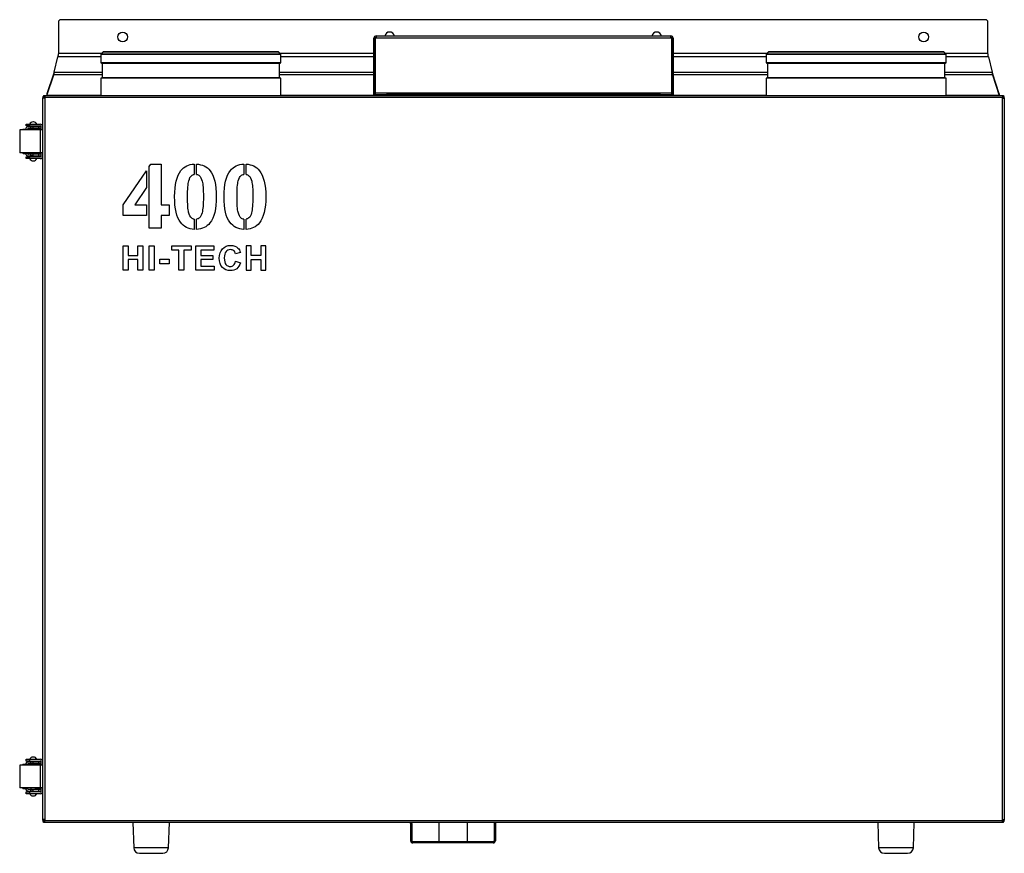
# Model space of a CAD drawing. Header units: millimetres. Extents: x 242 to 3657, y 247 to 3375.
# Tile 3 of 8: x 1383 to 2242, y 1808 to 2535. Entities that reach past the tile are written whole.
import ezdxf

# ---------------------------------------------------------------- set-up
doc = ezdxf.new("R2010")
doc.units = ezdxf.units.MM
for name, color, linetype in [('BURTA', 7, 'Continuous'), ('Domyślne', 7, 'Continuous'), ('DRZWI_ZEW_V', 7, 'Continuous'), ('KOLNIERZ_160_PK', 7, 'Continuous'), ('MOC_REKU_SCIANA_', 7, 'Continuous'), ('MOC_REKU_TYŁ_NOW', 7, 'Continuous'), ('OBUDOWA_V', 7, 'Continuous'), ('POKRYWKA_STEROWA', 7, 'Continuous'), ('STOPKA', 7, 'Continuous'), ('TACKA_350V3', 7, 'Continuous'), ('UCHWYT_SYFONU_2S', 7, 'Continuous'), ('USZCZELKA_DRZWI_', 7, 'Continuous')]:
    doc.layers.add(name, color=color, linetype=linetype)

# ---------------------------------------------------------------- blocks, each defined once
blk = doc.blocks.new('SE')
at = {"layer": 'BURTA', "color": 7, "linetype": 'Continuous'}
for p, q in [((1388.57, 2443.79), (1391.57, 2443.79)), ((1388.57, 2442.29), (1388.57, 2443.79)), ((1391.57, 2442.29), (1388.57, 2442.29)), ((1390.5, 2441.54), (1392.27, 2441.54)), ((1390.5, 2440.04), (1392.27, 2440.04)), ((1391.57, 2443.79), (1400.83, 2443.79)), ((1391.57, 2443.79), (1391.57, 2442.29)), ((1391.57, 2442.29), (1400.83, 2442.29)), ((1392.27, 2441.54), (1392.27, 2440.04)), ((1392.27, 2441.54), (1394.45, 2441.54)), ((1392.27, 2440.04), (1394.45, 2440.04)), ((1392.77, 2442.29), (1392.77, 2441.54)), ((1392.77, 2440.04), (1392.77, 2438.79)), ((1394.45, 2441.54), (1394.45, 2440.04)), ((1394.45, 2441.54), (1399.4, 2441.54)), ((1394.45, 2440.04), (1399.4, 2440.04)), ((1394.94, 2445.79), (1394.59, 2445.79)), ((1396.77, 2441.54), (1396.77, 2442.29)), ((1399.97, 2441.89), (1396.77, 2441.89)), ((1396.77, 2438.79), (1396.77, 2440.04)), ((1397.47, 2439.49), (1397.47, 2440.04)), ((1399.4, 2441.54), (1401.47, 2441.54)), ((1399.4, 2441.54), (1399.4, 2440.04)), ((1399.4, 2440.04), (1401.47, 2440.04)), ((1399.97, 2441.54), (1399.97, 2441.89)), ((1401.47, 2441.54), (1401.47, 2440.04)), ((1401.47, 2439.49), (1401.47, 2440.04)), ((1401.57, 2438.79), (1401.57, 2441.56)), ((1401.05, 2438.79), (1382.94, 2438.79)), ((1382.94, 2438.79), (1382.94, 2418.79)), ((1388.22, 2439.29), (1385.85, 2439.29)), ((1388.27, 2439.29), (1388.22, 2439.29)), ((1388.22, 2439.29), (1388.22, 2438.79)), ((1388.27, 2439.31), (1388.27, 2438.99)), ((1388.27, 2438.79), (1388.27, 2438.99)), ((1389.77, 2438.99), (1388.27, 2438.99)), ((1389.77, 2438.99), (1389.77, 2439.31)), ((1389.77, 2438.79), (1389.77, 2438.99)), ((1397.47, 2439.49), (1396.77, 2439.49)), ((1397.47, 2439.39), (1396.77, 2439.39)), ((1397.47, 2439.49), (1401.47, 2439.49)), ((1397.47, 2439.39), (1397.47, 2439.49)), ((1401.47, 2439.39), (1397.47, 2439.39)), ((1399.47, 2438.79), (1399.47, 2439.39)), ((1403.07, 2438.79), (1401.05, 2438.79)), ((1401.05, 2418.79), (1401.05, 2438.79)), ((1401.47, 2439.49), (1401.47, 2439.39)), ((1401.05, 2418.79), (1382.94, 2418.79)), ((1385.85, 2418.29), (1388.22, 2418.29)), ((1388.22, 2418.79), (1388.22, 2418.29)), ((1388.22, 2418.29), (1388.27, 2418.29)), ((1388.27, 2418.59), (1388.27, 2418.79)), ((1388.27, 2418.59), (1388.27, 2418.28)), ((1388.27, 2418.59), (1389.77, 2418.59)), ((1388.57, 2415.29), (1391.57, 2415.29)), ((1388.57, 2413.79), (1388.57, 2415.29)), ((1389.77, 2418.59), (1389.77, 2418.79)), ((1389.77, 2418.28), (1389.77, 2418.59)), ((1392.27, 2417.54), (1390.5, 2417.54)), ((1390.5, 2416.04), (1392.27, 2416.04)), ((1400.83, 2415.29), (1391.57, 2415.29)), ((1391.57, 2415.29), (1391.57, 2413.79)), ((1392.27, 2417.54), (1392.27, 2416.04)), ((1394.45, 2417.54), (1392.27, 2417.54)), ((1394.45, 2416.04), (1392.27, 2416.04)), ((1392.77, 2418.79), (1392.77, 2417.54)), ((1392.77, 2416.04), (1392.77, 2415.29)), ((1394.45, 2417.54), (1394.45, 2416.04)), ((1399.4, 2417.54), (1394.45, 2417.54)), ((1394.45, 2416.04), (1399.4, 2416.04)), ((1396.77, 2417.54), (1396.77, 2418.79)), ((1397.47, 2418.19), (1396.77, 2418.19)), ((1397.47, 2418.09), (1396.77, 2418.09)), ((1396.77, 2415.29), (1396.77, 2416.04)), ((1399.97, 2415.69), (1396.77, 2415.69)), ((1397.47, 2418.19), (1397.47, 2418.09)), ((1397.47, 2418.19), (1401.47, 2418.19)), ((1401.47, 2418.09), (1397.47, 2418.09)), ((1397.47, 2417.54), (1397.47, 2418.09)), ((1401.47, 2417.54), (1399.4, 2417.54)), ((1399.4, 2417.54), (1399.4, 2416.04)), ((1399.4, 2416.04), (1401.47, 2416.04)), ((1399.47, 2418.19), (1399.47, 2418.79)), ((1399.97, 2415.69), (1399.97, 2416.04)), ((1403.07, 2418.79), (1401.05, 2418.79)), ((1401.47, 2418.19), (1401.47, 2418.09)), ((1401.47, 2417.54), (1401.47, 2418.09)), ((1401.47, 2417.54), (1401.47, 2416.04)), ((1401.57, 2416.03), (1401.57, 2418.79)), ((1391.57, 2413.79), (1388.57, 2413.79)), ((1400.83, 2413.79), (1391.57, 2413.79)), ((1394.59, 2411.79), (1394.94, 2411.79)), ((1394.94, 1891.79), (1394.59, 1891.79)), ((1401.05, 1884.79), (1382.94, 1884.79)), ((1382.94, 1884.79), (1382.94, 1864.79)), ((1388.22, 1885.29), (1385.85, 1885.29)), ((1388.27, 1885.29), (1388.22, 1885.29)), ((1388.22, 1885.29), (1388.22, 1884.79)), ((1388.27, 1885.31), (1388.27, 1884.99)), ((1388.27, 1884.79), (1388.27, 1884.99)), ((1389.77, 1884.99), (1388.27, 1884.99)), ((1388.57, 1889.79), (1391.57, 1889.79)), ((1388.57, 1888.29), (1388.57, 1889.79)), ((1391.57, 1888.29), (1388.57, 1888.29)), ((1389.77, 1884.99), (1389.77, 1885.31)), ((1389.77, 1884.79), (1389.77, 1884.99)), ((1390.5, 1887.54), (1392.27, 1887.54)), ((1390.5, 1886.04), (1392.27, 1886.04)), ((1391.57, 1889.79), (1400.83, 1889.79)), ((1391.57, 1889.79), (1391.57, 1888.29)), ((1391.57, 1888.29), (1400.83, 1888.29)), ((1392.27, 1887.54), (1392.27, 1886.04)), ((1392.27, 1887.54), (1394.45, 1887.54)), ((1392.27, 1886.04), (1394.45, 1886.04)), ((1392.77, 1888.29), (1392.77, 1887.54)), ((1392.77, 1886.04), (1392.77, 1884.79)), ((1394.45, 1887.54), (1394.45, 1886.04)), ((1394.45, 1887.54), (1399.4, 1887.54)), ((1394.45, 1886.04), (1399.4, 1886.04)), ((1396.77, 1887.54), (1396.77, 1888.29)), ((1399.97, 1887.89), (1396.77, 1887.89)), ((1396.77, 1884.79), (1396.77, 1886.04)), ((1397.47, 1885.49), (1396.77, 1885.49)), ((1397.47, 1885.39), (1396.77, 1885.39)), ((1397.47, 1885.49), (1397.47, 1886.04)), ((1397.47, 1885.49), (1401.47, 1885.49)), ((1397.47, 1885.39), (1397.47, 1885.49)), ((1401.47, 1885.39), (1397.47, 1885.39)), ((1399.4, 1887.54), (1401.47, 1887.54)), ((1399.4, 1887.54), (1399.4, 1886.04)), ((1399.4, 1886.04), (1401.47, 1886.04)), ((1399.47, 1884.79), (1399.47, 1885.39)), ((1399.97, 1887.54), (1399.97, 1887.89)), ((1403.07, 1884.79), (1401.05, 1884.79)), ((1401.05, 1864.79), (1401.05, 1884.79)), ((1401.47, 1887.54), (1401.47, 1886.04)), ((1401.47, 1885.49), (1401.47, 1886.04)), ((1401.47, 1885.49), (1401.47, 1885.39)), ((1401.57, 1884.79), (1401.57, 1887.56)), ((1401.05, 1864.79), (1382.94, 1864.79)), ((1388.22, 1864.79), (1388.22, 1864.29)), ((1388.27, 1864.59), (1388.27, 1864.79)), ((1388.27, 1864.59), (1388.27, 1864.28)), ((1388.27, 1864.59), (1389.77, 1864.59)), ((1389.77, 1864.59), (1389.77, 1864.79)), ((1389.77, 1864.28), (1389.77, 1864.59)), ((1392.77, 1864.79), (1392.77, 1863.54)), ((1396.77, 1863.54), (1396.77, 1864.79)), ((1399.47, 1864.19), (1399.47, 1864.79)), ((1403.07, 1864.79), (1401.05, 1864.79)), ((1401.57, 1862.03), (1401.57, 1864.79)), ((1385.85, 1864.29), (1388.22, 1864.29)), ((1388.22, 1864.29), (1388.27, 1864.29)), ((1388.57, 1861.29), (1391.57, 1861.29)), ((1388.57, 1859.79), (1388.57, 1861.29)), ((1391.57, 1859.79), (1388.57, 1859.79)), ((1392.27, 1863.54), (1390.5, 1863.54)), ((1390.5, 1862.04), (1392.27, 1862.04)), ((1400.83, 1861.29), (1391.57, 1861.29)), ((1391.57, 1861.29), (1391.57, 1859.79)), ((1400.83, 1859.79), (1391.57, 1859.79)), ((1392.27, 1863.54), (1392.27, 1862.04)), ((1394.45, 1863.54), (1392.27, 1863.54)), ((1394.45, 1862.04), (1392.27, 1862.04)), ((1392.77, 1862.04), (1392.77, 1861.29)), ((1394.45, 1863.54), (1394.45, 1862.04)), ((1399.4, 1863.54), (1394.45, 1863.54)), ((1394.45, 1862.04), (1399.4, 1862.04)), ((1394.59, 1857.79), (1394.94, 1857.79)), ((1397.47, 1864.19), (1396.77, 1864.19)), ((1397.47, 1864.09), (1396.77, 1864.09)), ((1396.77, 1861.29), (1396.77, 1862.04)), ((1399.97, 1861.69), (1396.77, 1861.69)), ((1397.47, 1864.19), (1397.47, 1864.09)), ((1397.47, 1864.19), (1401.47, 1864.19)), ((1401.47, 1864.09), (1397.47, 1864.09)), ((1397.47, 1863.54), (1397.47, 1864.09)), ((1401.47, 1863.54), (1399.4, 1863.54)), ((1399.4, 1863.54), (1399.4, 1862.04)), ((1399.4, 1862.04), (1401.47, 1862.04)), ((1399.97, 1861.69), (1399.97, 1862.04)), ((1401.47, 1864.19), (1401.47, 1864.09)), ((1401.47, 1863.54), (1401.47, 1864.09)), ((1401.47, 1863.54), (1401.47, 1862.04))]:
    blk.add_line(p, q, dxfattribs=at)
for centre, radius, start, end in [((1390.5, 2439.31), 2.24, 90, 180), ((1390.5, 2439.31), 0.737, 90, 180), ((1394.59, 2442.79), 3, 90, 160.52878), ((1394.94, 2442.79), 3, 19.47122, 90), ((1400.83, 2441.56), 2.24, 0, 90), ((1400.83, 2441.56), 0.737, 0, 90), ((1390.5, 2418.28), 2.24, 180, 270), ((1390.5, 2418.28), 0.737, 180, 270), ((1400.83, 2416.03), 0.737, 270, 0), ((1400.83, 2416.03), 2.24, 270, 0), ((1394.59, 2414.79), 3, 199.47122, 270), ((1394.94, 2414.79), 3, 270, 340.52878), ((1394.59, 1888.79), 3, 90, 160.52878), ((1394.94, 1888.79), 3, 19.47122, 90), ((1390.5, 1885.31), 2.24, 90, 180), ((1390.5, 1885.31), 0.737, 90, 180), ((1400.83, 1887.56), 2.24, 0, 90), ((1400.83, 1887.56), 0.737, 0, 90), ((1390.5, 1864.28), 2.24, 180, 270), ((1390.5, 1864.28), 0.737, 180, 270), ((1394.59, 1860.79), 3, 199.47122, 270), ((1394.94, 1860.79), 3, 270, 340.52878), ((1400.83, 1862.03), 0.737, 270, 0), ((1400.83, 1862.03), 2.24, 270, 0)]:
    blk.add_arc(centre, radius, start, end, dxfattribs=at)
for centre, start_param, end_param in [((1385.85, 2437.79), 0, 0.841069), ((1385.85, 2419.79), 2.300524, 3.141593), ((1385.85, 1883.79), 0, 0.841069), ((1385.85, 1865.79), 2.300524, 3.141593)]:
    blk.add_ellipse(centre, major_axis=(0, 1.5), ratio=0.34202, start_param=start_param, end_param=end_param, dxfattribs=at)
at = {"layer": 'DRZWI_ZEW_V', "color": 7, "linetype": 'Continuous'}
for p, q in [((1403.07, 1837.2), (1403.07, 2466.39)), ((1404.77, 2466.39), (1403.07, 2466.39)), ((1404.06, 2467.1), (1403.56, 2467.59)), ((1403.77, 2468.79), (1403.77, 2468.09)), ((1403.77, 2468.79), (1404.77, 2468.79)), ((1403.77, 2468.09), (1404.77, 2468.09)), ((1404.77, 2468.79), (1404.77, 2467.09)), ((1404.77, 2468.79), (2240.37, 2468.79)), ((2240.37, 2467.09), (1404.77, 2467.09)), ((1404.77, 2467.09), (1404.77, 2466.39)), ((1404.77, 2466.39), (1404.77, 1837.2)), ((2240.37, 2468.79), (2240.37, 2467.09)), ((2240.37, 2468.79), (2241.36, 2468.79)), ((2240.37, 2468.09), (2241.36, 2468.09)), ((2240.37, 2466.39), (2240.37, 2467.09)), ((2240.37, 2466.39), (2242.07, 2466.39)), ((2240.37, 1837.2), (2240.37, 2466.39)), ((2241.07, 2467.1), (2241.57, 2467.59)), ((2241.36, 2468.79), (2241.36, 2468.09)), ((2242.07, 2466.39), (2242.07, 1837.2)), ((1496.02, 2406.85), (1497.39, 2408.86)), ((1496.02, 2353.01), (1496.02, 2406.85)), ((1497.39, 2408.86), (1506.38, 2408.86)), ((1506.38, 2408.86), (1506.38, 2373.52)), ((1535.29, 2408.95), (1535.29, 2400.02)), ((1537.29, 2400.02), (1537.29, 2408.95)), ((1578.44, 2408.95), (1578.44, 2400.02)), ((1580.44, 2400.02), (1580.44, 2408.95)), ((1473.33, 2373.48), (1493.52, 2403.17)), ((1493.52, 2403.17), (1493.52, 2388.64)), ((1493.52, 2388.64), (1483.36, 2373.52)), ((1473.33, 2364.19), (1473.33, 2373.48)), ((1483.36, 2373.52), (1493.52, 2373.52)), ((1493.52, 2373.52), (1493.52, 2364.19)), ((1506.38, 2373.52), (1513.27, 2373.52)), ((1513.27, 2373.52), (1513.27, 2364.19)), ((1493.52, 2364.19), (1473.33, 2364.19)), ((1506.38, 2364.19), (1506.38, 2353.01)), ((1513.27, 2364.19), (1506.38, 2364.19)), ((1535.29, 2360.92), (1535.29, 2352)), ((1537.29, 2352), (1537.29, 2360.96)), ((1578.44, 2360.92), (1578.44, 2352)), ((1580.44, 2352), (1580.44, 2360.96)), ((1506.38, 2353.01), (1496.02, 2353.01)), ((1473.33, 2316.37), (1473.33, 2337.62)), ((1473.33, 2337.62), (1477.64, 2337.62)), ((1477.64, 2337.62), (1477.64, 2329.26)), ((1486, 2329.26), (1486, 2337.62)), ((1486, 2337.62), (1490.31, 2337.62)), ((1490.31, 2337.62), (1490.31, 2316.37)), ((1496.01, 2316.37), (1496.01, 2337.62)), ((1496.01, 2337.62), (1500.32, 2337.62)), ((1500.32, 2337.62), (1500.32, 2316.37)), ((1515.65, 2334.01), (1515.65, 2337.62)), ((1515.65, 2337.62), (1532.44, 2337.62)), ((1532.44, 2337.62), (1532.44, 2334.01)), ((1536.61, 2316.37), (1536.61, 2337.62)), ((1536.61, 2337.62), (1552.35, 2337.62)), ((1552.35, 2337.62), (1552.35, 2334.01)), ((1584.91, 2337.62), (1580.6, 2337.62)), ((1580.6, 2337.62), (1580.6, 2316.37)), ((1584.91, 2329.26), (1584.91, 2337.62)), ((1597.58, 2337.62), (1593.27, 2337.62)), ((1593.27, 2337.62), (1593.27, 2329.26)), ((1597.58, 2316.37), (1597.58, 2337.62)), ((1477.64, 2329.26), (1486, 2329.26)), ((1521.9, 2334.01), (1515.65, 2334.01)), ((1521.9, 2316.37), (1521.9, 2334.01)), ((1526.19, 2334.01), (1526.19, 2316.37)), ((1532.44, 2334.01), (1526.19, 2334.01)), ((1552.35, 2334.01), (1540.93, 2334.01)), ((1540.93, 2334.01), (1540.93, 2329.3)), ((1540.93, 2329.3), (1551.56, 2329.3)), ((1551.56, 2329.3), (1551.56, 2325.7)), ((1575.51, 2331.81), (1571.26, 2330.8)), ((1593.27, 2329.26), (1584.91, 2329.26)), ((1477.64, 2325.65), (1477.64, 2316.37)), ((1486, 2325.65), (1477.64, 2325.65)), ((1486, 2316.37), (1486, 2325.65)), ((1505.33, 2322.04), (1505.33, 2326.14)), ((1505.33, 2326.14), (1513.33, 2326.14)), ((1513.33, 2322.04), (1505.33, 2322.04)), ((1513.33, 2326.14), (1513.33, 2322.04)), ((1551.56, 2325.7), (1540.93, 2325.7)), ((1540.93, 2325.7), (1540.93, 2319.97)), ((1540.93, 2319.97), (1552.75, 2319.97)), ((1552.75, 2319.97), (1552.75, 2316.37)), ((1571.38, 2324.2), (1575.55, 2322.93)), ((1584.91, 2316.37), (1584.91, 2325.65)), ((1584.91, 2325.65), (1593.27, 2325.65)), ((1593.27, 2325.65), (1593.27, 2316.37)), ((1477.64, 2316.37), (1473.33, 2316.37)), ((1490.31, 2316.37), (1486, 2316.37)), ((1500.32, 2316.37), (1496.01, 2316.37)), ((1526.19, 2316.37), (1521.9, 2316.37)), ((1552.75, 2316.37), (1536.61, 2316.37)), ((1580.6, 2316.37), (1584.91, 2316.37)), ((1593.27, 2316.37), (1597.58, 2316.37)), ((1404.77, 1837.2), (1403.07, 1837.2)), ((1404.06, 1836.49), (1403.56, 1835.99)), ((1403.77, 1834.79), (1403.77, 1835.49)), ((1404.37, 1835.49), (1403.77, 1835.49)), ((1404.77, 1834.79), (1403.77, 1834.79)), ((1404.77, 1837.2), (1404.77, 1836.49)), ((1404.77, 1836.49), (2240.37, 1836.49)), ((1404.77, 1834.79), (1404.77, 1836.49)), ((2240.37, 1834.79), (1404.77, 1834.79)), ((2240.37, 1836.49), (2240.37, 1837.2)), ((2240.37, 1837.2), (2242.07, 1837.2)), ((2240.37, 1834.79), (2240.37, 1836.49)), ((2241.36, 1834.79), (2240.37, 1834.79)), ((2241.36, 1834.79), (2241.36, 1835.49)), ((2241.37, 1836.2), (2241.57, 1835.99))]:
    blk.add_line(p, q, dxfattribs=at)
for centre, radius, start, end in [((1404.77, 2466.39), 1.7, 135, 180), ((1404.77, 2466.39), 1.7, 90, 135), ((1404.77, 2466.39), 1, 135, 180), ((1404.77, 2466.39), 1, 90, 135), ((2240.37, 2466.39), 1.7, 45, 90), ((2240.37, 2466.39), 1, 45, 90), ((2240.37, 2466.39), 1, 0, 45), ((2240.37, 2466.39), 1.7, 0, 45), ((1404.77, 1837.2), 1.7, 180, 225), ((1404.77, 1837.2), 1.7, 225, 256.34597), ((1404.77, 1837.2), 1, 180, 225), ((1404.77, 1837.2), 1, 225, 247.5), ((2240.37, 1837.2), 1.7, 298.12513, 315), ((2240.37, 1837.2), 1.7, 315, 0)]:
    blk.add_arc(centre, radius, start, end, dxfattribs=at)
for points, knots in [([(1535.29, 2352), (1530.3, 2352.24), (1526.24, 2354.31), (1519.78, 2362.41), (1518.11, 2369.85), (1518.11, 2391.06), (1519.96, 2398.65), (1523.59, 2403.28), (1526.39, 2406.85), (1530.35, 2408.73), (1535.29, 2408.95)], [0, 0, 0, 0, 0.25937, 0.25937, 0.535883, 0.535883, 0.805722, 0.805722, 0.805722, 1, 1, 1, 1]), ([(1537.29, 2408.95), (1542.25, 2408.73), (1546.14, 2406.81), (1549.02, 2403.2), (1552.67, 2398.63), (1554.5, 2391.02), (1554.5, 2369.89), (1552.65, 2362.3), (1548.98, 2357.68), (1546.15, 2354.09), (1542.25, 2352.22), (1537.29, 2352)], [0, 0, 0, 0, 0.171467, 0.171467, 0.171467, 0.47131, 0.47131, 0.772205, 0.772205, 0.772205, 1, 1, 1, 1]), ([(1578.44, 2352), (1573.46, 2352.24), (1569.39, 2354.31), (1562.94, 2362.41), (1561.27, 2369.85), (1561.27, 2391.06), (1563.12, 2398.65), (1566.75, 2403.28), (1569.55, 2406.85), (1573.51, 2408.73), (1578.44, 2408.95)], [0, 0, 0, 0, 0.25937, 0.25937, 0.535883, 0.535883, 0.805722, 0.805722, 0.805722, 1, 1, 1, 1]), ([(1580.44, 2408.95), (1585.41, 2408.73), (1589.3, 2406.81), (1592.18, 2403.2), (1595.83, 2398.63), (1597.66, 2391.02), (1597.66, 2369.89), (1595.8, 2362.3), (1592.14, 2357.68), (1589.3, 2354.09), (1585.41, 2352.22), (1580.44, 2352)], [0, 0, 0, 0, 0.171467, 0.171467, 0.171467, 0.47131, 0.47131, 0.772205, 0.772205, 0.772205, 1, 1, 1, 1]), ([(1535.29, 2360.92), (1534.41, 2361.07), (1533.61, 2361.45), (1531.88, 2362.86), (1531.01, 2364.48), (1530.37, 2366.97), (1529.74, 2369.41), (1529.4, 2373.89), (1529.4, 2386.99), (1529.72, 2391.67), (1530.48, 2394.43), (1531.07, 2396.58), (1531.85, 2398.06), (1533.58, 2399.47), (1534.39, 2399.85), (1535.29, 2400.02)], [0, 0, 0, 0, 0.078655, 0.078655, 0.185981, 0.185981, 0.185981, 0.506274, 0.506274, 0.822967, 0.822967, 0.822967, 0.925025, 0.925025, 1, 1, 1, 1]), ([(1537.29, 2400.02), (1538.18, 2399.85), (1539, 2399.47), (1540.73, 2398.06), (1541.54, 2396.39), (1542.88, 2391.51), (1543.21, 2386.99), (1543.21, 2373.89), (1542.81, 2369.27), (1542.1, 2366.52), (1541.54, 2364.38), (1540.78, 2362.88), (1539.77, 2362.08), (1539.01, 2361.48), (1538.18, 2361.12), (1537.29, 2360.96)], [0, 0, 0, 0, 0.159692, 0.159692, 0.377065, 0.377065, 0.594438, 0.594438, 0.814282, 0.814282, 0.814282, 0.934816, 0.934816, 0.934816, 1, 1, 1, 1]), ([(1578.44, 2360.92), (1577.56, 2361.07), (1576.77, 2361.45), (1575.04, 2362.86), (1574.16, 2364.48), (1573.52, 2366.97), (1572.89, 2369.41), (1572.56, 2373.89), (1572.56, 2386.99), (1572.87, 2391.67), (1573.63, 2394.43), (1574.23, 2396.58), (1575, 2398.06), (1576.74, 2399.47), (1577.55, 2399.85), (1578.44, 2400.02)], [0, 0, 0, 0, 0.078655, 0.078655, 0.185981, 0.185981, 0.185981, 0.506274, 0.506274, 0.822967, 0.822967, 0.822967, 0.925025, 0.925025, 1, 1, 1, 1]), ([(1580.44, 2400.02), (1581.34, 2399.85), (1582.15, 2399.47), (1583.89, 2398.06), (1584.7, 2396.39), (1586.03, 2391.51), (1586.37, 2386.99), (1586.37, 2373.89), (1585.97, 2369.27), (1585.26, 2366.52), (1584.7, 2364.38), (1583.94, 2362.88), (1582.92, 2362.08), (1582.16, 2361.48), (1581.34, 2361.12), (1580.44, 2360.96)], [0, 0, 0, 0, 0.159692, 0.159692, 0.377065, 0.377065, 0.594438, 0.594438, 0.814282, 0.814282, 0.814282, 0.934816, 0.934816, 0.934816, 1, 1, 1, 1]), ([(1575.55, 2322.93), (1574.92, 2320.58), (1573.86, 2318.84), (1570.89, 2316.58), (1569.01, 2316.01), (1563.9, 2316.01), (1561.58, 2316.97), (1559.77, 2318.91), (1557.97, 2320.84), (1557.05, 2323.48), (1557.05, 2330.36), (1557.96, 2333.11), (1559.79, 2335.07), (1561.61, 2337.03), (1564.02, 2338.01), (1569.6, 2338.01), (1571.71, 2337.23), (1573.33, 2335.71), (1574.3, 2334.8), (1575.03, 2333.5), (1575.51, 2331.81)], [0, 0, 0, 0, 0.10829, 0.10829, 0.21658, 0.21658, 0.351101, 0.351101, 0.351101, 0.500537, 0.500537, 0.658169, 0.658169, 0.658169, 0.798322, 0.798322, 0.92054, 0.92054, 0.92054, 1, 1, 1, 1]), ([(1571.26, 2330.8), (1571, 2331.89), (1570.48, 2332.77), (1569.69, 2333.4), (1568.89, 2334.05), (1567.92, 2334.35), (1566.79, 2334.36), (1565.2, 2334.38), (1563.93, 2333.78), (1561.98, 2331.52), (1561.49, 2329.68), (1561.49, 2324.44), (1561.97, 2322.52), (1562.93, 2321.38), (1563.9, 2320.24), (1565.15, 2319.66), (1567.82, 2319.66), (1568.8, 2320.03), (1569.62, 2320.75), (1570.44, 2321.48), (1571.03, 2322.63), (1571.38, 2324.2)], [0, 0, 0, 0, 0.091521, 0.091521, 0.091521, 0.183526, 0.183526, 0.183526, 0.340038, 0.340038, 0.49655, 0.49655, 0.662627, 0.662627, 0.662627, 0.79005, 0.79005, 0.883572, 0.883572, 0.883572, 1, 1, 1, 1])]:
    blk.add_open_spline(points, degree=3, knots=knots, dxfattribs=at)
at = {"layer": 'KOLNIERZ_160_PK', "color": 7, "linetype": 'Continuous'}
for p, q in [((1610.76, 2504.5), (1453.76, 2504.5)), ((1453.76, 2504.5), (1453.76, 2497.2)), ((1455.56, 2506.59), (1453.97, 2505)), ((1610.56, 2505), (1453.97, 2505)), ((1608.97, 2506.59), (1455.56, 2506.59)), ((1608.47, 2506.8), (1456.05, 2506.8)), ((1610.56, 2505), (1608.97, 2506.59)), ((1610.56, 2505), (1608.97, 2506.59)), ((1610.76, 2497.2), (1610.76, 2504.5)), ((1610.76, 2497.2), (1610.76, 2504.5)), ((2191.36, 2504.5), (2034.36, 2504.5)), ((2034.36, 2504.5), (2034.36, 2497.2)), ((2036.16, 2506.59), (2034.57, 2505)), ((2191.16, 2505), (2034.57, 2505)), ((2189.57, 2506.59), (2036.16, 2506.59)), ((2189.07, 2506.8), (2036.65, 2506.8)), ((2191.16, 2505), (2189.57, 2506.59)), ((2191.36, 2497.2), (2191.36, 2504.5)), ((1610.76, 2497.2), (1453.76, 2497.2)), ((1453.76, 2497.2), (1454.98, 2496.75)), ((1609.54, 2496.75), (1454.98, 2496.75)), ((1454.98, 2496.75), (1454.98, 2484.23)), ((1609.54, 2496.75), (1610.76, 2497.2)), ((1609.54, 2496.75), (1610.76, 2497.2)), ((1609.54, 2484.23), (1609.54, 2496.75)), ((1609.54, 2484.23), (1609.54, 2496.75)), ((2191.36, 2497.2), (2034.36, 2497.2)), ((2034.36, 2497.2), (2035.58, 2496.75)), ((2190.14, 2496.75), (2035.58, 2496.75)), ((2035.58, 2496.75), (2035.58, 2484.23)), ((2190.14, 2496.75), (2191.36, 2497.2)), ((2190.14, 2484.23), (2190.14, 2496.75)), ((1454.98, 2484.23), (1453.76, 2483.78)), ((1610.76, 2483.78), (1453.76, 2483.78)), ((1453.76, 2483.78), (1453.76, 2468.79)), ((1609.54, 2484.23), (1454.98, 2484.23)), ((1610.76, 2483.78), (1609.54, 2484.23)), ((1610.76, 2483.78), (1609.54, 2484.23)), ((1610.76, 2468.79), (1610.76, 2483.78)), ((1610.76, 2468.79), (1610.76, 2483.78)), ((2035.58, 2484.23), (2034.36, 2483.78)), ((2191.36, 2483.78), (2034.36, 2483.78)), ((2034.36, 2483.78), (2034.36, 2468.79)), ((2190.14, 2484.23), (2035.58, 2484.23)), ((2191.36, 2483.78), (2190.14, 2484.23)), ((2191.36, 2468.79), (2191.36, 2483.78))]:
    blk.add_line(p, q, dxfattribs=at)
for centre, start, end in [((1454.46, 2504.5), 135, 180), ((1456.05, 2506.1), 90, 135.08782), ((1608.47, 2506.1), 44.91218, 90), ((1608.47, 2506.1), 44.91218, 90), ((1610.06, 2504.5), 0, 45), ((2035.06, 2504.5), 135, 180), ((2036.65, 2506.1), 90, 135.08782), ((2189.07, 2506.1), 44.91218, 90), ((2190.66, 2504.5), 0, 45)]:
    blk.add_arc(centre, 0.7, start, end, dxfattribs=at)
at = {"layer": 'MOC_REKU_SCIANA_', "color": 7, "linetype": 'Continuous'}
for p, q in [((2225.72, 2534.92), (1418.72, 2534.92)), ((1416.72, 2532.92), (1416.72, 2505.55)), ((2227.72, 2505.55), (2227.72, 2532.92))]:
    blk.add_line(p, q, dxfattribs=at)
for centre in [(1472.72, 2519.92), (2171.72, 2519.92)]:
    blk.add_circle(centre, 4.25, dxfattribs=at)
for centre, radius, start, end in [((1418.72, 2532.92), 2, 90, 180), ((2225.72, 2532.92), 2, 0, 90), ((1705.72, 2519.92), 4.25, 11.83984, 168.16016), ((1938.72, 2519.92), 4.25, 11.83984, 168.16016)]:
    blk.add_arc(centre, radius, start, end, dxfattribs=at)
at = {"layer": 'MOC_REKU_TYŁ_NOW', "color": 7, "linetype": 'Continuous'}
for p, q in [((1413.06, 2489.03), (1416.25, 2502.55)), ((1453.76, 2502.55), (1416.25, 2502.55)), ((1416.72, 2505.55), (1416.72, 2505.32)), ((1454.52, 2505.55), (1416.72, 2505.55)), ((1692.06, 2505.55), (1610.01, 2505.55)), ((1692.06, 2502.55), (1610.76, 2502.55)), ((1693.07, 2505.55), (1693.06, 2505.55)), ((1693.07, 2502.55), (1693.06, 2502.55)), ((1952.06, 2505.55), (1952.06, 2505.55)), ((1952.06, 2502.55), (1952.06, 2502.55)), ((2035.12, 2505.55), (1953.06, 2505.55)), ((2034.36, 2502.55), (1953.06, 2502.55)), ((2227.72, 2505.55), (2190.61, 2505.55)), ((2228.18, 2502.55), (2191.36, 2502.55)), ((2227.72, 2505.32), (2227.72, 2505.55)), ((2228.18, 2502.55), (2231.37, 2489.03)), ((1412.75, 2488.33), (1406.72, 2470.29)), ((1406.72, 2468.87), (1412.75, 2486.91)), ((1412.75, 2488.33), (1412.75, 2486.91)), ((1454.98, 2486.91), (1412.75, 2486.91)), ((1413.06, 2489.03), (1454.98, 2489.03)), ((1609.54, 2489.03), (1692.06, 2489.03)), ((1692.06, 2486.91), (1609.54, 2486.91)), ((1693.06, 2489.03), (1693.07, 2489.03)), ((1693.07, 2486.91), (1693.06, 2486.91)), ((1952.06, 2489.03), (1952.06, 2489.03)), ((1952.06, 2486.91), (1952.06, 2486.91)), ((1953.06, 2489.03), (2035.58, 2489.03)), ((2035.58, 2486.91), (1953.06, 2486.91)), ((2190.14, 2489.03), (2231.37, 2489.03)), ((2231.68, 2486.91), (2190.14, 2486.91)), ((2237.72, 2470.29), (2231.68, 2488.33)), ((2231.68, 2488.33), (2231.68, 2486.91)), ((2231.68, 2486.91), (2237.72, 2468.87)), ((1406.72, 2470.29), (1406.72, 2468.87)), ((1406.72, 2468.87), (1406.72, 2468.79)), ((1453.76, 2468.87), (1406.72, 2468.87)), ((1692.06, 2468.87), (1610.76, 2468.87)), ((1693.07, 2468.87), (1693.06, 2468.87)), ((1952.06, 2468.87), (1952.06, 2468.87)), ((2034.36, 2468.87), (1953.06, 2468.87)), ((2237.72, 2468.87), (2191.36, 2468.87)), ((2237.72, 2470.29), (2237.72, 2468.87)), ((2237.72, 2468.79), (2237.72, 2468.87))]:
    blk.add_line(p, q, dxfattribs=at)
for centre, radius, start, end in [((1436.7, 2500.56), 20.55, 166.60621, 174.44868), ((2207.73, 2500.56), 20.55, 5.55132, 13.39379), ((1370.25, 2494.17), 43.11, 350.3064, 353.15539), ((1407.34, 2491.11), 6.08, 332.8084, 340.07713), ((2274.14, 2494.17), 43.08, 186.84335, 189.69486), ((2237.09, 2491.11), 6.08, 199.92286, 207.19161)]:
    blk.add_arc(centre, radius, start, end, dxfattribs=at)
at = {"layer": 'OBUDOWA_V', "color": 7, "linetype": 'Continuous'}
for p, q in [((1403.07, 2466.39), (1403.07, 2466.79)), ((1403.07, 2466.79), (1403.11, 2466.79)), ((1404.36, 2466.79), (1403.85, 2466.79)), ((2240.77, 2466.79), (2241.28, 2466.79)), ((2242.02, 2466.79), (2242.07, 2466.79)), ((2242.07, 2466.79), (2242.07, 2466.39)), ((1403.07, 1836.79), (1403.07, 1837.2)), ((1403.11, 1836.79), (1403.07, 1836.79)), ((1404.37, 1836.79), (1403.85, 1836.79)), ((2242.07, 1836.79), (2242.02, 1836.79)), ((2242.07, 1837.2), (2242.07, 1836.79))]:
    blk.add_line(p, q, dxfattribs=at)
for centre, radius, start, end in [((1405.07, 2466.79), 2, 130.46625, 180), ((1410.95, 2475.22), 11.15, 229.07085, 232.31986), ((1405.07, 2466.79), 1, 161.49214, 180), ((1411.51, 2470.88), 8.24, 209.74996, 215.579), ((2233.8, 2470.76), 8.02, 324.38145, 330.36865), ((2240.07, 2466.79), 1, 0, 21.96096), ((2234.18, 2475.22), 11.15, 308.05406, 310.92915), ((2240.07, 2466.79), 2, 0, 49.53375), ((1405.07, 1836.79), 2, 180, 229.53375), ((1405.07, 1836.79), 1, 180, 225.573), ((2240.07, 1836.79), 2, 310.46625, 0)]:
    blk.add_arc(centre, radius, start, end, dxfattribs=at)
at = {"layer": 'POKRYWKA_STEROWA', "color": 7, "linetype": 'Continuous'}
for p, q in [((1692.06, 2518.79), (1693.06, 2518.79)), ((1692.06, 2468.79), (1692.06, 2518.79)), ((1693.06, 2468.79), (1693.06, 2518.79)), ((1694.06, 2518.79), (1693.07, 2518.79)), ((1693.07, 2518.79), (1693.07, 2470.79)), ((1694.06, 2520.79), (1951.06, 2520.79)), ((1694.06, 2520.79), (1694.06, 2518.79)), ((1951.06, 2518.79), (1694.06, 2518.79)), ((1951.06, 2518.79), (1951.06, 2520.79)), ((1952.06, 2518.79), (1951.06, 2518.79)), ((1953.06, 2518.79), (1952.06, 2518.79)), ((1952.06, 2518.79), (1952.06, 2468.79)), ((1952.06, 2470.79), (1952.06, 2518.79)), ((1953.06, 2518.79), (1953.06, 2468.79)), ((1952.06, 2470.79), (1693.07, 2470.79)), ((1693.07, 2470.79), (1693.07, 2469.79)), ((1693.07, 2468.79), (1693.07, 2469.79)), ((1693.07, 2469.79), (1703.07, 2469.79)), ((1942.06, 2469.79), (1703.07, 2469.79)), ((1703.07, 2469.79), (1703.07, 2468.79)), ((1942.06, 2469.79), (1952.06, 2469.79)), ((1942.06, 2468.79), (1942.06, 2469.79)), ((1952.06, 2469.79), (1952.06, 2470.79)), ((1952.06, 2469.79), (1952.06, 2468.79))]:
    blk.add_line(p, q, dxfattribs=at)
for centre, radius, start, end in [((1694.06, 2518.79), 2, 90, 180), ((1694.06, 2518.79), 1, 90, 180), ((1951.06, 2518.79), 2, 0, 90), ((1951.06, 2518.79), 1, 0, 90)]:
    blk.add_arc(centre, radius, start, end, dxfattribs=at)
at = {"layer": 'STOPKA', "color": 7, "linetype": 'Continuous'}
for p, q in [((1481.6, 1834.79), (1482.39, 1812.62)), ((1512.73, 1812.62), (1513.53, 1834.79)), ((2131.6, 1834.79), (2132.39, 1812.62)), ((2162.73, 1812.62), (2163.53, 1834.79)), ((1512.73, 1812.62), (1482.39, 1812.62)), ((1487.39, 1807.79), (1507.74, 1807.79)), ((2162.73, 1812.62), (2132.39, 1812.62)), ((2137.39, 1807.79), (2157.74, 1807.79))]:
    blk.add_line(p, q, dxfattribs=at)
for centre, start, end in [((1487.39, 1812.79), 182.04541, 270), ((1507.74, 1812.79), 270, 357.95459), ((2137.39, 1812.79), 182.04541, 270), ((2157.74, 1812.79), 270, 357.95459)]:
    blk.add_arc(centre, 5, start, end, dxfattribs=at)
at = {"layer": 'TACKA_350V3', "color": 7, "linetype": 'Continuous'}
for p, q in [((1748.56, 1834.79), (1748.56, 1817.8)), ((1773.56, 1817.8), (1773.56, 1834.79)), ((1773.56, 1817.8), (1748.56, 1817.8))]:
    blk.add_line(p, q, dxfattribs=at)
at = {"layer": 'UCHWYT_SYFONU_2S', "color": 7, "linetype": 'Continuous'}
for p, q in [((1724.06, 1833.79), (1724.06, 1818.79)), ((1725.06, 1833.79), (1725.06, 1818.79)), ((1797.06, 1833.79), (1797.06, 1818.79)), ((1798.06, 1833.79), (1798.06, 1818.79)), ((1796.06, 1817.79), (1726.06, 1817.79)), ((1796.06, 1816.79), (1726.06, 1816.79))]:
    blk.add_line(p, q, dxfattribs=at)
for centre, radius, start, end in [((1723.06, 1833.79), 1, 0, 90), ((1723.06, 1833.79), 2, 0, 30), ((1799.06, 1833.79), 2, 150, 180), ((1799.06, 1833.79), 1, 90, 180), ((1726.06, 1818.79), 2, 180, 270), ((1726.06, 1818.79), 1, 180, 270), ((1796.06, 1818.79), 1, 270, 0), ((1796.06, 1818.79), 2, 270, 0)]:
    blk.add_arc(centre, radius, start, end, dxfattribs=at)
at = {"layer": 'USZCZELKA_DRZWI_', "color": 7, "linetype": 'Continuous'}
for p, q in [((1404.37, 1835.49), (1404.37, 1837.2)), ((1404.77, 1835.49), (1404.37, 1835.49)), ((2241.37, 1835.49), (2240.37, 1835.49)), ((2241.37, 1837.2), (2241.37, 1835.49))]:
    blk.add_line(p, q, dxfattribs=at)

msp = doc.modelspace()

# ---------------------------------------------------------------- block references
at = {"layer": 'Domyślne'}
msp.add_blockref('SE', (0, 0), dxfattribs=at)

doc.saveas('drawing.dxf')
